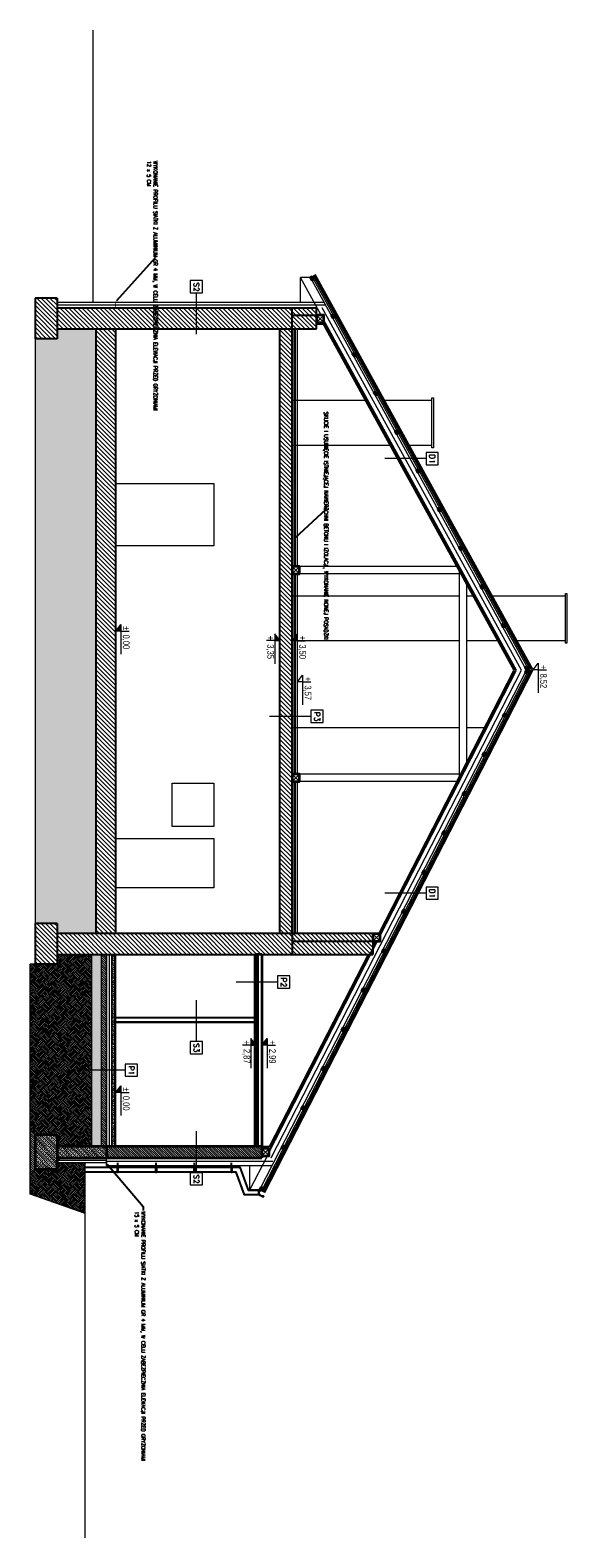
# Model space of a CAD drawing. Header units: millimetres. Extents: x -66901 to 936319, y -323998 to 488548.
# Tile 14 of 84: x 500169 to 511123, y 62238 to 92974. Entities that reach past the tile are written whole.
import ezdxf
from ezdxf import colors
from ezdxf.entities.mleader import LeaderData, LeaderLine
from ezdxf.enums import TextEntityAlignment as Align
from ezdxf.math import Vec2, Vec3

# ---------------------------------------------------------------- set-up
doc = ezdxf.new("R2010")
doc.units = ezdxf.units.MM
doc.header["$LTSCALE"] = 5
doc.header["$MEASUREMENT"] = 0
doc.linetypes.add('ACAD_ISO03W100', pattern=[30, 12, -18])
doc.layers.add('000_HATCH', color=253, linetype='Continuous', lineweight=5, transparency=0.5)
for name, color, linetype, lineweight, true_color in [('A_DZIAŁOWA_PROJEKTOWANE', 7, 'Continuous', 18, 0x007cb0), ('A_HATCH', 7, 'Continuous', 5, 0x999999), ('A_IZOLEACJA TERMI_PROJEKTOWANA', 7, 'Continuous', 15, 0x6093ac), ('A_WIDOK 2PLAN', 7, 'Continuous', 9, 0x666666), ('A_ŚCIANY NOWOPROJEKTOWANE', 140, 'Continuous', 35, 0x00bfff)]:
    doc.layers.add(name, color=color, linetype=linetype, lineweight=lineweight, true_color=true_color)
for name, color, linetype, lineweight in [('A_HYDROIZOLACJA', 200, 'ACAD_ISO03W100', 9), ('A_KONST_ISTNIEJĄCE', 83, 'Continuous', 25), ('A_OPISY', 44, 'Continuous', 9), ('A_WIDOK', 141, 'Continuous', 13)]:
    doc.layers.add(name, color=color, linetype=linetype, lineweight=lineweight)
doc.layers.add('A_NIEWIDOCZNE  POMOCNICZE', color=252, linetype='ACAD_ISO03W100', lineweight=5, plot=False)
doc.layers.add('A_RYNNY', color=71, linetype='Continuous')
doc.layers.add('K-WYMIARY', color=254, linetype='Continuous')
doc.styles.add('APLUS', font='arial.ttf', dxfattribs={"width": 0.6})
doc.styles.get("Standard").update_dxf_attribs({"font": 'simplex.shx', "width": 0.8})
doc.linetypes.add('BATTING', pattern='A,0.0001,-0.1,[134,ltypeshp.shx,S=0.1,R=0,X=-0.1,Y=0],-0.2,[134,ltypeshp.shx,S=0.1,R=180,X=0.1,Y=0],-0.1', length=0.4001)
pattern_1 = [(45, (-21576.6216, -17044.6624), (-4.490128, 4.490128), []), (45, (-21572.1314, -17044.6624), (-4.490128, 4.490128), [3.175, -1.5875])]
pattern_2 = [(45, (-21576.6216, -17044.6624), (-2.24506403, 2.24506403), [])]
pattern_3 = [(135, (-28633.596, -17044.662), (-21.552615, 0), [15.24, -15.24]), (135, (-28631.8, -17042.866), (-21.552615, 0), [15.24, -15.24]), (135, (-28630.004, -17041.07), (-21.552615, 0), [15.24, -15.24]), (135, (-28628.208, -17039.274), (-21.552615, 0), [15.24, -15.24]), (135, (-28626.412, -17037.478), (-21.552615, 0), [15.24, -15.24]), (135, (-28624.616, -17035.682), (-21.552615, 0), [15.24, -15.24]), (135, (-28622.82, -17033.886), (-21.552615, 0), [15.24, -15.24]), (45, (-28644.372, -17033.886), (21.552615, 0), [15.24, -15.24]), (45, (-28646.168, -17032.09), (21.552615, 0), [15.24, -15.24]), (45, (-28647.964, -17030.294), (21.552615, 0), [15.24, -15.24]), (45, (-28649.76, -17028.498), (21.552615, 0), [15.24, -15.24]), (45, (-28651.557, -17026.702), (21.552615, 0), [15.24, -15.24]), (45, (-28653.353, -17024.906), (21.552615, 0), [15.24, -15.24]), (45, (-28655.149, -17023.11), (21.552615, 0), [15.24, -15.24])]

# ---------------------------------------------------------------- blocks, each defined once
blk = doc.blocks.new('*U171')
blk.add_hatch(color=256).paths.add_polyline_path([(0, 0.153), (-0.198, 0.153), (0, 0)])
blk.add_line((0, 0.153), (0, 0.4))
blk.add_lwpolyline([(0, 0.153), (0, 0), (-0.198, 0.153), (0.685, 0.153)])
at = {"style": 'APLUS', "width": 0.8}
blk.add_attdef('%%P_0.00', text='', height=0.2, dxfattribs=at).set_placement((-0.146, 0.153), align=Align.BOTTOM_LEFT)
blk = doc.blocks.new('*U829')
blk.add_hatch(color=256).paths.add_polyline_path([(0, -0.153), (-0.198, -0.153), (0, 0)])
blk.add_line((0, -0.153), (0, -0.4))
blk.add_lwpolyline([(0, -0.153), (0, 0), (-0.198, -0.153), (0.685, -0.153)])
at = {"style": 'APLUS', "width": 0.8}
blk.add_attdef('%%P_0.00', text='', height=0.2, dxfattribs=at).set_placement((-0.146, -0.469), align=Align.BOTTOM_LEFT)
blk = doc.blocks.new('*U180')
blk.add_hatch(color=256).paths.add_polyline_path([(0, 0.153), (-0.198, 0.153), (0, 0)])
blk.add_line((0, 0.153), (0, 0.4))
blk.add_lwpolyline([(0, 0.153), (0, 0), (-0.198, 0.153), (0.685, 0.153)])
at = {"style": 'APLUS', "width": 0.8}
blk.add_attdef('%%P_0.00', text='', height=0.2, dxfattribs=at).set_placement((-0.146, 0.153), align=Align.BOTTOM_LEFT)
blk = doc.blocks.new('*U830')
blk.add_line((0, 0.153), (0, 0.4))
blk.add_lwpolyline([(0, 0.153), (0, 0), (-0.198, 0.153), (0.685, 0.153)])
at = {"style": 'APLUS', "width": 0.8}
blk.add_attdef('%%P_0.00', text='', height=0.2, dxfattribs=at).set_placement((-0.146, 0.153), align=Align.BOTTOM_LEFT)
blk = doc.blocks.new('A$C084C16C8')
at = {"layer": '000_HATCH', "ltscale": 2}
h = blk.add_hatch(dxfattribs=at)
h.set_pattern_fill('ANSI33', color=256)
h.set_pattern_definition(pattern_1)
h.paths.add_polyline_path([(0, -218.3), (-391, -218.3), (-391, -223.3), (0, -223.3)])
h = blk.add_hatch(dxfattribs=at)
h.set_pattern_fill('ANSI31', color=256)
h.set_pattern_definition(pattern_2)
h.paths.add_polyline_path([(0, -245.3), (0, -235.3), (-391, -235.3), (-391, -245.3)])
h = blk.add_hatch(dxfattribs=at)
h.set_pattern_fill('AR-CONC', color=256, scale=0.05)
h.set_pattern_definition([(50, (-21576.6216, -17044.6624), (9.1092334, -0.7969543), [0.9525, -10.4775]), (355, (-21576.622, -17044.662), (-1.762171, 9.5528423), [0.762, -8.3820292]), (100.451445, (-21575.8625, -17044.729), (7.3470624, 8.7558876), [0.8095004, -8.9045122]), (46.1842, (-21576.622, -17042.122), (13.553952, -2.1021164), [1.42875, -15.71625]), (96.63556, (-21575.492, -17042.298), (11.870207, 12.371306), [1.214251, -13.3567804]), (351.18415, (-21576.622, -17042.122), (11.870207, 12.371306), [1.1429984, -12.5729866]), (21, (-21575.3516, -17042.7574), (7.5807196, -5.11326), [0.9525, -10.4775]), (326, (-21575.352, -17042.757), (3.0901014, 9.2093983), [0.762, -8.382]), (71.451445, (-21574.72, -17043.1835), (10.670821, 4.0961384), [0.8095004, -8.904497]), (37.5, (-21576.6216, -17044.6624), (0.15443016, 4.22775194), [0, -8.2804, 0, -8.509, 0, -8.41375]), (7.5, (-21576.6216, -17044.6624), (3.3409831, 5.00902874), [0, -4.8514, 0, -8.0899, 0, -3.20675]), (327.5, (-21579.4537, -17044.6624), (6.77952976, -0.2864372), [0, -3.175, 0, -9.906, 0, -13.1445]), (317.5, (-21580.7237, -17044.6624), (7.4064591, 1.2713246), [0, -4.1275, 0, -6.5786, 0, -9.3345])])
h.paths.add_polyline_path([(-391, -245.3), (-391, -265.3), (0, -265.3), (0, -245.3)])
h = blk.add_hatch(dxfattribs=at)
h.set_pattern_fill('AR-SAND', color=256, scale=0.3)
h.set_pattern_definition([(37.5, (-21576.622, -17044.662), (-0.4800094, 14.682397), [0, -11.5824, 0, -12.954, 0, -12.3825]), (7.5, (-21576.622, -17044.662), (13.485698, 21.504753), [0, -6.2484, 0, -10.4394, 0, -4.0005]), (327.5, (-21585.994, -17044.662), (23.729771, 0.0431155), [0, -3.81, 0, -13.716, 0, -17.907]), (317.5, (-21585.994, -17044.662), (22.906694, 6.68788), [0, -1.905, 0, -8.9916, 0, -10.287])])
h.paths.add_polyline_path([(-454, -380.9), (-454, -335.9), (-434, -335.9), (-434, -256.3), (-1666, -256.3), (-1666, -335.8), (-1646, -335.8), (-1646, -380.8)])
h = blk.add_hatch(dxfattribs=at)
h.set_pattern_fill('AR-PARQ1', color=256, scale=0.05, angle=45)
h.set_pattern_definition(pattern_3)
h.paths.add_polyline_path([(-391, -265.3), (-391, -335.9), (-371, -335.9), (-371, -390.9), (-33.5, -390.9), (-23.5, -380.9), (-23.5, -335.9), (0, -335.9), (0, -265.3)])
h = blk.add_hatch(dxfattribs=at)
h.set_pattern_fill('AR-PARQ1', color=256, scale=0.05, angle=45)
h.set_pattern_definition(pattern_3)
h.paths.add_polyline_path([(136.9, -278.3), (34, -278.3), (34, -334.9), (47.5, -334.9), (47.5, -335.4), (47.5, -335.9), (47.5, -380.9), (57.5, -390.9), (97.5, -390.9)])
at = {"layer": 'A_DZIAŁOWA_PROJEKTOWANE', "ltscale": 2}
h = blk.add_hatch(dxfattribs=at)
h.set_pattern_fill('ANSI31', color=256)
h.set_pattern_definition(pattern_2)
h.paths.add_polyline_path([(0, -234.3), (24, -234.3), (24, 82.2), (0, 82.2)])
h = blk.add_hatch(dxfattribs=at)
h.set_pattern_fill('ANSI33', color=256)
h.set_pattern_definition(pattern_1)
h.paths.add_polyline_path([(24, -235.3), (0, -235.3), (0, -335.9), (24, -335.9)])
h.paths.add_polyline_path([(-23.5, -335.9), (-23.5, -380.9), (47.5, -380.9), (47.5, -335.9)])
h = blk.add_hatch(dxfattribs=at)
h.set_pattern_fill('ANSI31', color=256)
h.set_pattern_definition(pattern_2)
h.paths.add_polyline_path([(47.5, -380.9), (-23.5, -380.9), (-33.5, -390.9), (57.5, -390.9)])
at = {"layer": 'A_HATCH'}
h = blk.add_hatch(dxfattribs=at)
h.set_pattern_fill('ANSI31', color=256, scale=2)
h.set_pattern_definition([(45, (-21576.6216, -17044.6624), (-4.490128, 4.490128), [])])
h.paths.add_polyline_path([(-391, 143.7), (-434, 143.7), (-434, -335.9), (-391, -335.9)])
h.paths.add_polyline_path([(-371, -335.9), (-454, -335.9), (-454, -380.9), (-371, -380.9)])
h.paths.add_polyline_path([(-434, -216.3), (-1666, -216.3), (-1666, -256.3), (-434, -256.3)])
h.paths.add_polyline_path([(-1646, -335.8), (-1729, -335.8), (-1729, -380.8), (-1646, -380.8)])
h.paths.add_polyline_path([(-1666, 143.7), (-1709, 143.7), (-1709, -335.8), (-1666, -335.8)])
h.paths.add_polyline_path([(-434, 143.7), (-1666, 143.7), (-1666, 118.7), (-434, 118.7)])
h.paths.add_polyline_path([(-1666, 193.7), (-1694, 193.7), (-1694, 143.7), (-1666, 143.7)])
h.paths.add_polyline_path([(-1694, 193.7), (-1709, 193.7), (-1709, 143.7), (-1694, 143.7)])
h.paths.add_polyline_path([(-391, 304.3), (-399.5, 308.7), (-418, 308.7), (-418, 143.7), (-391, 143.7)])
h.paths.add_polyline_path([(-418, 308.7), (-434, 308.7), (-434, 143.7), (-418, 143.7)])
at = {"layer": '000_HATCH', "linetype": 'BATTING', "ltscale": 6}
for p, q in [((-1666, 147.2), (-1182.1, 147.2)), ((-1167.1, 147.2), (-758.4, 147.2)), ((-743.4, 147.2), (-434, 147.2)), ((-391, 72.7), (0.5, 72.7))]:
    blk.add_line(p, q, dxfattribs=at)
at = {"layer": '000_HATCH', "ltscale": 2}
for p, q in [((-391, 82.2), (-391, 82.2)), ((136.9, -278.3), (97.5, -390.9)), ((-1646, -380.8), (-454, -380.8)), ((97.5, -390.9), (-371, -390.9))]:
    blk.add_line(p, q, dxfattribs=at)
at = {"layer": '000_HATCH', "linetype": 'BATTING', "ltscale": 12}
blk.add_line((-391, -229.3), (0, -229.3), dxfattribs=at)
at = {"layer": '000_HATCH', "ltscale": 2, "const_width": 1.5}
for points in [[(-1709, -216.3), (-1721, -216.3), (-1721, -208.8)], [(24, -235.3), (39.2, -235.3), (39.2, -227.8)]]:
    blk.add_lwpolyline(points, dxfattribs=at)
at = {"layer": 'A_DZIAŁOWA_PROJEKTOWANE', "ltscale": 2}
for p, q in [((-263, -216.3), (-263, 70.3)), ((-261.5, -216.3), (-261.5, 70.3)), ((-254, -216.3), (-254, 70.3)), ((-252.5, -216.3), (-252.5, 70.3)), ((24, -235.3), (25, -235.3))]:
    blk.add_line(p, q, dxfattribs=at)
at = {"layer": 'A_HYDROIZOLACJA', "ltscale": 0.2, "const_width": 1}
for points in [[(-1666, 150.2), (-1182.1, 150.2)], [(-1666, 144.2), (-434, 144.2)], [(-1167.1, 150.2), (-758.4, 150.2)], [(-743.4, 150.2), (-434, 150.2)], [(-391, 69.7), (0.5, 69.7)], [(24.5, -334.9), (24.5, -215.3)], [(-391, -223.8), (0, -223.8)], [(-391, -234.8), (24, -234.8)], [(47.5, -335.4), (-23.5, -335.4)]]:
    blk.add_lwpolyline(points, dxfattribs=at)
at = {"layer": 'A_IZOLEACJA TERMI_PROJEKTOWANA', "ltscale": 18}
for p, q in [((-1721, -335.8), (-1721, 208.7)), ((-1675, 208.9), (-1675, 193.7))]:
    blk.add_line(p, q, dxfattribs=at)
at = {"layer": 'A_IZOLEACJA TERMI_PROJEKTOWANA', "linetype": 'BATTING', "ltscale": 14}
blk.add_line((-1715, -335.8), (-1715, 212), dxfattribs=at)
at = {"layer": 'A_IZOLEACJA TERMI_PROJEKTOWANA', "linetype": 'BATTING', "ltscale": 5}
for p, q in [((-1677, 207.8), (-1677, 193.7)), ((2.5, 97.2), (2.5, 82.2))]:
    blk.add_line(p, q, dxfattribs=at)
at = {"layer": 'A_IZOLEACJA TERMI_PROJEKTOWANA', "ltscale": 2}
for p, q in [((0.5, 98.6), (0.5, 82.2)), ((39, -235.3), (39, 103.6)), ((39, -235.3), (25, -235.3)), ((32, -235.3), (25, -235.3)), ((31.5, -235.3), (39, -235.3)), ((34, -235.3), (34, -334.9)), ((25, -329.4), (30.2, -334.9))]:
    blk.add_line(p, q, dxfattribs=at)
at = {"layer": 'A_IZOLEACJA TERMI_PROJEKTOWANA', "linetype": 'BATTING', "ltscale": 18}
blk.add_line((31.5, 104.7), (31.5, -235.3), dxfattribs=at)
at = {"layer": 'A_IZOLEACJA TERMI_PROJEKTOWANA', "linetype": 'BATTING', "ltscale": 12}
blk.add_line((29, -235.3), (29, -334.9), dxfattribs=at)
at = {"layer": 'A_IZOLEACJA TERMI_PROJEKTOWANA', "linetype": 'BATTING', "ltscale": 22}
blk.add_lwpolyline([(24, 101.2), (-970.6, 612.2), (-1709, 205)], dxfattribs=at)
at = {"layer": 'A_IZOLEACJA TERMI_PROJEKTOWANA', "linetype": 'BATTING', "ltscale": 5}
for points in [[(-970.5, 599.8), (-1679.6, 208.7)], [(-433, 323.6), (-970.5, 599.8)], [(4.5, 98.8), (-418, 315.9)]]:
    blk.add_lwpolyline(points, dxfattribs=at)
at = {"layer": 'A_IZOLEACJA TERMI_PROJEKTOWANA', "ltscale": 18}
blk.add_lwpolyline([(-966.2, 599.8), (-968.3, 598.7)], dxfattribs=at)
at = {"layer": 'A_KONST_ISTNIEJĄCE', "ltscale": 2}
for p, q in [((-434, 143.7), (-434, 308.7)), ((-434, 308.7), (-418, 308.7)), ((-418, 143.7), (-418, 308.7)), ((-418, 308.7), (-391, 308.7)), ((-391, 143.7), (-391, 308.7)), ((-1709, 143.7), (-1709, 193.7)), ((-1694, 193.7), (-1709, 193.7)), ((-1694, 143.7), (-1694, 193.7)), ((-1666, 193.7), (-1694, 193.7)), ((-1666, 143.7), (-1666, 193.7)), ((-1666, 143.7), (-1709, 143.7)), ((-1709, -335.8), (-1709, 143.7)), ((-1666, -335.8), (-1666, 143.7)), ((-434, 143.7), (-1666, 143.7)), ((-434, -335.9), (-434, 143.7)), ((-434, 143.7), (-391, 143.7)), ((-391, -335.9), (-391, 143.7)), ((-434, 118.7), (-1666, 118.7)), ((-434, -216.3), (-1666, -216.3)), ((-434, -256.3), (-1666, -256.3)), ((-1729, -335.8), (-1646, -335.8)), ((-1729, -335.8), (-1729, -380.8)), ((-1646, -335.8), (-1646, -380.8)), ((-454, -335.9), (-371, -335.9)), ((-454, -335.9), (-454, -380.9)), ((-371, -335.9), (-371, -380.9)), ((-1729, -380.8), (-1646, -380.8)), ((-454, -380.9), (-371, -380.9))]:
    blk.add_line(p, q, dxfattribs=at)
blk.add_lwpolyline([(4.5, 82.2), (19.5, 82.2), (19.5, 97.2), (4.5, 97.2)], close=True, dxfattribs=at)
at = {"layer": 'A_NIEWIDOCZNE  POMOCNICZE', "ltscale": 2}
blk.add_line((-371, -380.9), (-371, -390.9), dxfattribs=at)
at = {"layer": 'A_OPISY'}
for p, q in [((-1401.7, 417.1), (-1401.7, 332.7)), ((-515.9, 417.1), (-515.9, 332.7)), ((-876.2, 182.1), (-876.2, 97.7)), ((-334.6, 113.9), (-334.6, 29.5)), ((-1655.1, -51.6), (-1739.6, -51.6)), ((-213.5, -51.6), (-297.9, -51.6)), ((54, -51.6), (-30.4, -51.6)), ((-155, -196.8), (-155, -281.3))]:
    blk.add_line(p, q, dxfattribs=at)
for points in [[(-1414.2, 417.1), (-1389.2, 417.1), (-1389.2, 442.1), (-1414.2, 442.1)], [(-528.4, 417.1), (-503.4, 417.1), (-503.4, 442.1), (-528.4, 442.1)], [(-888.7, 182.1), (-863.7, 182.1), (-863.7, 207.1), (-888.7, 207.1)], [(-347.1, 113.9), (-322.1, 113.9), (-322.1, 138.9), (-347.1, 138.9)], [(-1764.6, -64.1), (-1739.6, -64.1), (-1739.6, -39.1), (-1764.6, -39.1)], [(-213.5, -64.1), (-188.5, -64.1), (-188.5, -39.1), (-213.5, -39.1)], [(54, -64.1), (79, -64.1), (79, -39.1), (54, -39.1)], [(-167.5, -196.8), (-142.5, -196.8), (-142.5, -171.8), (-167.5, -171.8)]]:
    blk.add_lwpolyline(points, close=True, dxfattribs=at)
at = {"layer": 'A_RYNNY'}
for p, q in [((42.6, 20.2), (33.6, 20.2)), ((42.6, -55.5), (33.6, -55.5)), ((42.6, -133.8), (33.6, -133.8)), ((42.6, -212.1), (33.6, -212.1))]:
    blk.add_line(p, q, dxfattribs=at)
for points in [[(42.6, -278.3), (42.6, 37), (89.3, 53.9), (89.3, 77.6)], [(99.3, 77.6), (99.3, 46.3), (52.6, 29.4), (52.6, -278.3)], [(89, 77.9), (90.5, 76.6), (92.3, 75.8), (94.3, 75.5), (96.2, 75.8), (98, 76.6), (99.6, 77.9), (100.8, 79.5), (101.5, 81.5), (101.8, 83.6), (102.5, 83.9), (102.7, 84), (102.9, 84.2), (102.9, 84.4), (102.9, 84.7), (102.9, 84.9), (102.7, 85.1), (102.5, 85.2), (102.3, 85.3), (102, 85.2), (101.8, 85.1), (101.7, 84.9), (101.6, 84.6), (101.7, 84.6), (101.7, 84.9), (101.9, 85), (102.1, 85.2), (102.3, 85.2), (102.5, 85.2), (102.7, 85.1), (102.8, 84.9), (102.9, 84.7), (102.9, 84.4), (102.8, 84.2), (102.7, 84), (102.5, 83.9), (101.7, 83.7), (101.5, 81.5), (100.7, 79.6), (99.5, 77.9), (98, 76.6), (96.2, 75.8), (94.3, 75.5), (92.3, 75.8), (90.5, 76.6), (89, 77.9)]]:
    blk.add_lwpolyline(points, dxfattribs=at)
for points in [[(52.6, 21.4), (42.6, 21.4), (42.6, 19.1), (52.6, 19.1)], [(52.6, -54.4), (42.6, -54.4), (42.6, -56.7), (52.6, -56.7)], [(52.6, -132.6), (42.6, -132.6), (42.6, -134.9), (52.6, -134.9)], [(52.6, -210.9), (42.6, -210.9), (42.6, -213.2), (52.6, -213.2)]]:
    blk.add_lwpolyline(points, close=True, dxfattribs=at)
at = {"layer": 'A_WIDOK', "ltscale": 2}
for p, q in [((-978, 623), (-970.8, 622.4)), ((-972.7, 625.9), (-976.1, 619.5)), ((-963.6, 623.2), (-970.8, 622.4)), ((-969, 626), (-965.5, 619.7)), ((-1065.1, 575), (-1057.9, 574.4)), ((-1059.8, 577.9), (-1063.2, 571.5)), ((-875.2, 577.8), (-882.3, 577)), ((-880.5, 580.5), (-877, 574.2)), ((-1143.9, 531.5), (-1136.7, 530.9)), ((-1138.6, 534.4), (-1142, 528)), ((-795.1, 536.6), (-802.3, 535.8)), ((-800.4, 539.4), (-796.9, 533.1)), ((-772.6, 500.3), (-1154.9, 500.3)), ((-715, 495.5), (-722.2, 494.7)), ((-720.4, 498.2), (-716.9, 491.9)), ((-1222.7, 488.1), (-1215.5, 487.4)), ((-1217.5, 490.9), (-1220.8, 484.5)), ((-743.4, 485.3), (-1182.1, 485.3)), ((-1182.1, 485.3), (-1182.1, 143.7)), ((-1167.1, 485.3), (-1167.1, 143.7)), ((-758.4, 485.3), (-758.4, 143.7)), ((-743.4, 485.3), (-743.4, 143.7)), ((-1301.5, 444.6), (-1294.3, 444)), ((-1296.3, 447.5), (-1299.6, 441.1)), ((-635, 454.4), (-642.2, 453.6)), ((-640.3, 457.1), (-636.8, 450.8)), ((-1380.3, 401.1), (-1373.1, 400.5)), ((-1375.1, 404), (-1378.4, 397.6)), ((-554.9, 413.2), (-562.1, 412.4)), ((-560.3, 416), (-556.8, 409.7)), ((-474.9, 372.1), (-482.1, 371.3)), ((-480.2, 374.9), (-476.7, 368.6)), ((-1459.1, 357.7), (-1452, 357.1)), ((-1453.9, 360.6), (-1457.2, 354.2)), ((-1538, 314.2), (-1530.8, 313.6)), ((-1532.7, 317.1), (-1536, 310.7)), ((-433, 323.7), (-418, 308.7)), ((-418, 323.7), (-433, 308.7)), ((-394.8, 331), (-402, 330.2)), ((-400.2, 333.7), (-396.7, 327.4)), ((-314.8, 289.9), (-322, 289)), ((-320.1, 292.6), (-316.6, 286.3)), ((-1616.8, 270.7), (-1609.6, 270.1)), ((-1611.5, 273.6), (-1614.8, 267.2)), ((-234.7, 248.7), (-241.9, 247.9)), ((-240.1, 251.5), (-236.6, 245.2)), ((-1695.6, 227.3), (-1688.4, 226.7)), ((-1690.3, 230.2), (-1693.6, 223.8)), ((-1776.6, 191.2), (-1771, 181.1)), ((-1772.9, 184.6), (-1765.7, 184)), ((-1767.7, 187.5), (-1771, 181.1)), ((-1694, 208.7), (-1679, 193.7)), ((-1679, 208.7), (-1694, 193.7)), ((-154.7, 207.6), (-161.9, 206.8)), ((-160, 210.3), (-156.5, 204)), ((-1771, 181.1), (-1771, 160.6)), ((-1721, 160.6), (-1771, 160.6)), ((-1182.1, 154.7), (-1666, 154.7)), ((-1182.1, 158.7), (-1167.1, 143.7)), ((-1167.1, 158.7), (-1182.1, 143.7)), ((-758.4, 154.7), (-1167.1, 154.7)), ((-758.4, 158.7), (-743.4, 143.7)), ((-743.4, 158.7), (-758.4, 143.7)), ((-434, 154.7), (-743.4, 154.7)), ((-74.6, 166.5), (-81.8, 165.7)), ((-80, 169.2), (-76.5, 162.9)), ((-1182.1, 150.7), (-1666, 150.7)), ((-1182.1, 149.7), (-1666, 149.7)), ((-434, 144.7), (-1666, 144.7)), ((-434, 143.7), (-1666, 143.7)), ((-758.4, 150.7), (-1167.1, 150.7)), ((-758.4, 149.7), (-1167.1, 149.7)), ((-434, 150.7), (-743.4, 150.7)), ((-434, 149.7), (-743.4, 149.7)), ((5.4, 125.3), (-1.7, 124.5)), ((0.1, 128.1), (3.6, 121.8)), ((4.5, 97.2), (4.5, 101.1)), ((4.5, 97.2), (19.5, 82.2)), ((19.5, 97.2), (4.5, 82.2)), ((0.5, 75.2), (-391, 75.2)), ((0.5, 69.2), (-391, 69.2)), ((0.5, 67.2), (-391, 67.2)), ((90.8, 81.5), (83.7, 80.6)), ((85.5, 84.2), (89, 77.9)), ((94.3, 88.1), (89, 77.9)), ((89, 77.9), (89, 57.7)), ((89, 57.7), (39, 57.7)), ((0, -216.3), (-391, -216.3)), ((0, -218.3), (-391, -218.3)), ((0, -223.3), (-391, -223.3)), ((0, -224.3), (-391, -224.3)), ((-391, -224.3), (-391, -234.3)), ((24, -234.3), (-391, -234.3)), ((0, -235.3), (-391, -235.3)), ((0, -245.3), (-391, -245.3)), ((25, -215.3), (24, -215.3)), ((25, -334.9), (25, -215.3)), ((-1721, -262.3), (-2275.2, -262.3)), ((0, -265.3), (-391, -265.3)), ((798.4, -278.3), (34, -278.3)), ((-23.5, -335.9), (-23.5, -334.9)), ((-23.5, -334.9), (47.5, -334.9)), ((47.5, -334.9), (47.5, -335.9)), ((-33.5, -390.9), (-23.5, -380.9)), ((-33.5, -390.9), (57.5, -390.9)), ((57.5, -390.9), (47.5, -380.9))]:
    blk.add_line(p, q, dxfattribs=at)
for points in [[(94.3, 88.1), (-971, 635.4), (-1776.6, 191.2)], [(93.3, 86.3), (-971, 633.2), (-1775.6, 189.4)], [(92.2, 84.1), (-970.9, 630.3), (-1774.4, 187.2)], [(89, 82.4), (-970.9, 626.9), (-1772.9, 184.6)], [(87.2, 78.8), (-970.8, 622.4), (-1771, 181.1)], [(-428.7, 323.7), (-970.5, 602), (-1683.8, 208.7)], [(-433, 321.4), (-970.4, 597.5), (-1679, 206.7)], [(-433.5, 320.5), (-970.4, 596.4), (-1678.5, 205.8)], [(-410.5, 308.7), (-418.5, 312.8)], [(12, 97.2), (-418, 318.2)], [(-408.3, 308.7), (-418, 313.7)], [(0.5, 98.6), (-391, 299.8)], [(0, 97.7), (-391, 298.7)], [(-1694, 203), (-1771, 160.6)], [(89, 57.7), (19.5, 93.4)]]:
    blk.add_lwpolyline(points, dxfattribs=at)
for points in [[(-1351, -16.3), (-1224, -16.3), (-1224, -216.3), (-1351, -216.3)], [(-740, -16.3), (-652, -16.3), (-652, -101.3), (-740, -101.3)], [(-627, -16.3), (-527, -16.3), (-527, -216.3), (-627, -216.3)]]:
    blk.add_lwpolyline(points, close=True, dxfattribs=at)
at = {"layer": 'A_WIDOK 2PLAN', "ltscale": 2}
for p, q in [((-1121.5, 701.5), (-1121.5, 548.4)), ((-1030.5, 701.5), (-1121.5, 701.5)), ((-1030.5, 701.5), (-1030.5, 598.6)), ((-1030.5, 568.9), (-1030.5, 500.3)), ((-853.5, 500.3), (-853.5, 541.9)), ((-1121.5, 518.7), (-1121.5, 500.3)), ((-1121.5, 485.3), (-1121.5, 143.7)), ((-1030.5, 485.3), (-1030.5, 143.7)), ((-853.5, 143.7), (-853.5, 485.3)), ((-1520.5, 429.1), (-1520.5, 328.4)), ((-1428.5, 429.1), (-1520.5, 429.1)), ((-1429.5, 429.1), (-1520.5, 429.1)), ((-1428.5, 429.1), (-1428.5, 379.1)), ((-1428.5, 349.4), (-1428.5, 143.7)), ((-1520.5, 298.7), (-1520.5, 143.7))]:
    blk.add_line(p, q, dxfattribs=at)
for points in [[(-1126.5, 704.5), (-1025.5, 704.5), (-1025.5, 701.5), (-1126.5, 701.5)], [(-1525.5, 432.1), (-1423.5, 432.1), (-1423.5, 429.1), (-1525.5, 429.1)]]:
    blk.add_lwpolyline(points, close=True, dxfattribs=at)
at = {"layer": 'A_ŚCIANY NOWOPROJEKTOWANE', "ltscale": 2}
for p, q in [((-391, 82.2), (0, 82.2)), ((-391, 82.2), (-391, 70.2)), ((-391, 70.2), (0, 70.2)), ((0, -335.9), (0, 82.2)), ((0, 82.2), (24, 82.2)), ((24, -335.9), (24, 82.2)), ((0, -235.3), (24, -235.3)), ((-23.5, -335.9), (47.5, -335.9)), ((-23.5, -335.9), (-23.5, -380.9)), ((47.5, -335.9), (47.5, -380.9)), ((-23.5, -380.9), (47.5, -380.9))]:
    blk.add_line(p, q, dxfattribs=at)
for points in [[(-978, 623), (-976.1, 619.5), (-970.8, 622.4), (-972.7, 625.9)], [(-963.6, 623.2), (-965.5, 619.7), (-970.8, 622.4), (-969, 626)], [(-1065.1, 575), (-1063.2, 571.5), (-1057.9, 574.4), (-1059.8, 577.9)], [(-875.2, 577.8), (-877, 574.2), (-882.3, 577), (-880.5, 580.5)], [(-1143.9, 531.5), (-1142, 528), (-1136.7, 530.9), (-1138.6, 534.4)], [(-795.1, 536.6), (-796.9, 533.1), (-802.3, 535.8), (-800.4, 539.4)], [(-715, 495.5), (-716.9, 491.9), (-722.2, 494.7), (-720.4, 498.2)], [(-1222.7, 488.1), (-1220.8, 484.5), (-1215.5, 487.4), (-1217.5, 490.9)], [(-1301.5, 444.6), (-1299.6, 441.1), (-1294.3, 444), (-1296.3, 447.5)], [(-635, 454.4), (-636.8, 450.8), (-642.2, 453.6), (-640.3, 457.1)], [(-1380.3, 401.1), (-1378.4, 397.6), (-1373.1, 400.5), (-1375.1, 404)], [(-554.9, 413.2), (-556.8, 409.7), (-562.1, 412.4), (-560.3, 416)], [(-474.9, 372.1), (-476.7, 368.6), (-482.1, 371.3), (-480.2, 374.9)], [(-1459.1, 357.7), (-1457.2, 354.2), (-1452, 357.1), (-1453.9, 360.6)], [(-1538, 314.2), (-1536, 310.7), (-1530.8, 313.6), (-1532.7, 317.1)], [(-433, 308.7), (-418, 308.7), (-418, 323.7), (-433, 323.7)], [(-394.8, 331), (-396.7, 327.4), (-402, 330.2), (-400.2, 333.7)], [(-314.8, 289.9), (-316.6, 286.3), (-322, 289), (-320.1, 292.6)], [(-1616.8, 270.7), (-1614.8, 267.2), (-1609.6, 270.1), (-1611.5, 273.6)], [(-234.7, 248.7), (-236.6, 245.2), (-241.9, 247.9), (-240.1, 251.5)], [(-1695.6, 227.3), (-1693.6, 223.8), (-1688.4, 226.7), (-1690.3, 230.2)], [(-1772.9, 184.6), (-1771, 181.1), (-1765.7, 184), (-1767.7, 187.5)], [(-1694, 193.7), (-1679, 193.7), (-1679, 208.7), (-1694, 208.7)], [(-154.7, 207.6), (-156.5, 204), (-161.9, 206.8), (-160, 210.3)], [(-1182.1, 143.7), (-1167.1, 143.7), (-1167.1, 158.7), (-1182.1, 158.7)], [(-758.4, 143.7), (-743.4, 143.7), (-743.4, 158.7), (-758.4, 158.7)], [(-74.6, 166.5), (-76.5, 162.9), (-81.8, 165.7), (-80, 169.2)], [(5.4, 125.3), (3.6, 121.8), (-1.7, 124.5), (0.1, 128.1)], [(4.5, 82.2), (19.5, 82.2), (19.5, 97.2), (4.5, 97.2)], [(90.8, 81.5), (89, 77.9), (83.7, 80.6), (85.5, 84.2)]]:
    blk.add_lwpolyline(points, close=True, dxfattribs=at)
at = {"layer": 'A_OPISY', "transparency": 33554687, "xscale": 68.67492864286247, "yscale": 68.67492864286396, "zscale": 68.67492864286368, "rotation": 1.435389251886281e-05}
for name, p, values in [('*U830', (-971, 635.4), {'%%P_0.00': '+  8,52'}), ('*U180', (-1030.5, 143.7), {'%%P_0.00': '+  3,50'}), ('*U830', (-946.8, 154.7), {'%%P_0.00': '+  3,57'}), ('*U180', (-205.9, 82.2), {'%%P_0.00': '+  2,99'}), ('*U171', (-1050, -216.3), {'%%P_0.00': '%%p  0,00'}), ('*U171', (-109.5, -216.3), {'%%P_0.00': '%%p  0,00'})]:
    blk.add_blockref(name, p, dxfattribs=at).add_auto_attribs(values)
at = {"layer": 'A_OPISY', "transparency": 33554687}
ref = blk.add_blockref('*U829', (-1030.7, 118.7), dxfattribs=dict(at, xscale=68.67492864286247, yscale=68.67492864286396, zscale=68.67492864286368, rotation=1.435389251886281e-05))
ref.add_attrib('%%P_0.00', '+  3,35', dxfattribs={"layer": '0', "height": 13.73, "rotation": 0, "style": 'APLUS', "width": 0.8}).set_placement((-1040.7, 88.9), align=Align.BOTTOM_LEFT)
ref = blk.add_blockref('*U829', (-205.9, 70.2), dxfattribs=dict(at, xscale=68.67492864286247, yscale=68.67492864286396, zscale=68.67492864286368, rotation=1.435389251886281e-05))
ref.add_attrib('%%P_0.00', '+  2,87', dxfattribs={"layer": '0', "height": 13.73, "rotation": 0, "style": 'APLUS', "width": 0.8}).set_placement((-215.9, 40.5), align=Align.BOTTOM_LEFT)
at = {"layer": 'A_OPISY'}
for s, p in [('D1', (-1410.5, 424.2)), ('D1', (-524.8, 424.2)), ('P3', (-885.1, 189.2)), ('P2', (-343.5, 121)), ('S2', (-1760.9, -57)), ('S3', (-209.8, -57)), ('S2', (57.7, -57)), ('P1', (-163.8, -189.8))]:
    blk.add_text(s, height=11, dxfattribs=at).set_placement(p)
at = {"layer": 'A_DZIAŁOWA_PROJEKTOWANE', "ltscale": 2}
ml = blk.add_multileader_mtext('Standard', dxfattribs=at)
ml.set_content('SKUCIE I USUNIĘCIE ISTNIEJĄCEJ NAWIERZCHNI BETONU I IZOLACJI, WYKONANIE NOWEJ POSADZKI', color=256)
ml.set_leader_properties()
ml.build(insert=Vec2(0, 0))
ctx = ml.context
ctx.base_point, ctx.char_height, ctx.plane_origin = Vec3(-1473.8, 213), 8, Vec3(-1124.9, 322.9)
notes = []
notes.append((ctx, [(0, (1, 1, 0), (-1299, 213), (-1, 0), 8, [(0, [(-1237.7, 147.2)], 0, [])])]))
ctx.mtext.insert, ctx.mtext.width, ctx.mtext.flow_direction = Vec3(-1497.2, 217.1), 197.625, 5
ml = blk.add_multileader_mtext('Standard', dxfattribs=at)
ml.set_content('WYKONANIE PROFILU SIATKI Z ALUMINIUM GR 4 MM, W CELU ZABEZPIECZNIA ELEWACJI PRZED GRYZONIAMI\\P12 x 5 CM', color=256)
ml.set_leader_properties()
ml.build(insert=Vec2(0, 0))
ctx = ml.context
ctx.base_point, ctx.char_height, ctx.plane_origin = Vec3(-1982.8, -135), 8, Vec3(-1623, -68)
notes.append((ctx, [(0, (1, 1, 0), (-1811.7, -135), (-1, 0), 8, [(0, [(-1721, -216.3)], 0, [])])]))
ctx.mtext.insert, ctx.mtext.width, ctx.mtext.flow_direction = Vec3(-2008.4, -131), 197.625, 5
ml = blk.add_multileader_mtext('Standard', dxfattribs=at)
ml.set_content('WYKONANIE PROFILU SIATKI Z ALUMINIUM GR 4 MM, W CELU ZABEZPIECZNIA ELEWACJI PRZED GRYZONIAMI\\P15 x 5 CM', color=256)
ml.set_leader_properties()
ml.build(insert=Vec2(0, 0))
ctx = ml.context
ctx.base_point, ctx.char_height, ctx.plane_origin = Vec3(131, -159.9), 8, Vec3(518.4, -136.5)
notes.append((ctx, [(1, (1, 1, 0), (123, -159.9), (1, 0), 8, [(0, [(34, -235.3)], 0, [])])]))
ctx.mtext.insert, ctx.mtext.width, ctx.mtext.flow_direction = Vec3(133, -155.9), 197.625, 5
for ctx, leaders in notes:
    for number, flags, end, landing, length, lines in leaders:
        leader = LeaderData()
        leader.index, (leader.has_last_leader_line, leader.has_dogleg_vector, leader.attachment_direction) = number, flags
        leader.last_leader_point, leader.dogleg_vector, leader.dogleg_length = Vec3(end), Vec3(landing), length
        for number, points, colour, breaks in lines:
            line = LeaderLine()
            line.index, line.vertices, line.color, line.breaks = number, Vec3.list(points), colors.encode_raw_color(colour), breaks
            leader.lines.append(line)
        ctx.leaders.append(leader)

msp = doc.modelspace()

# ---------------------------------------------------------------- block references
at = {"layer": 'K-WYMIARY', "xscale": 10, "yscale": 10, "zscale": 10, "rotation": 270}
msp.add_blockref('A$C084C16C8', (504078, 70221.848), dxfattribs=at)

doc.saveas('drawing.dxf')
